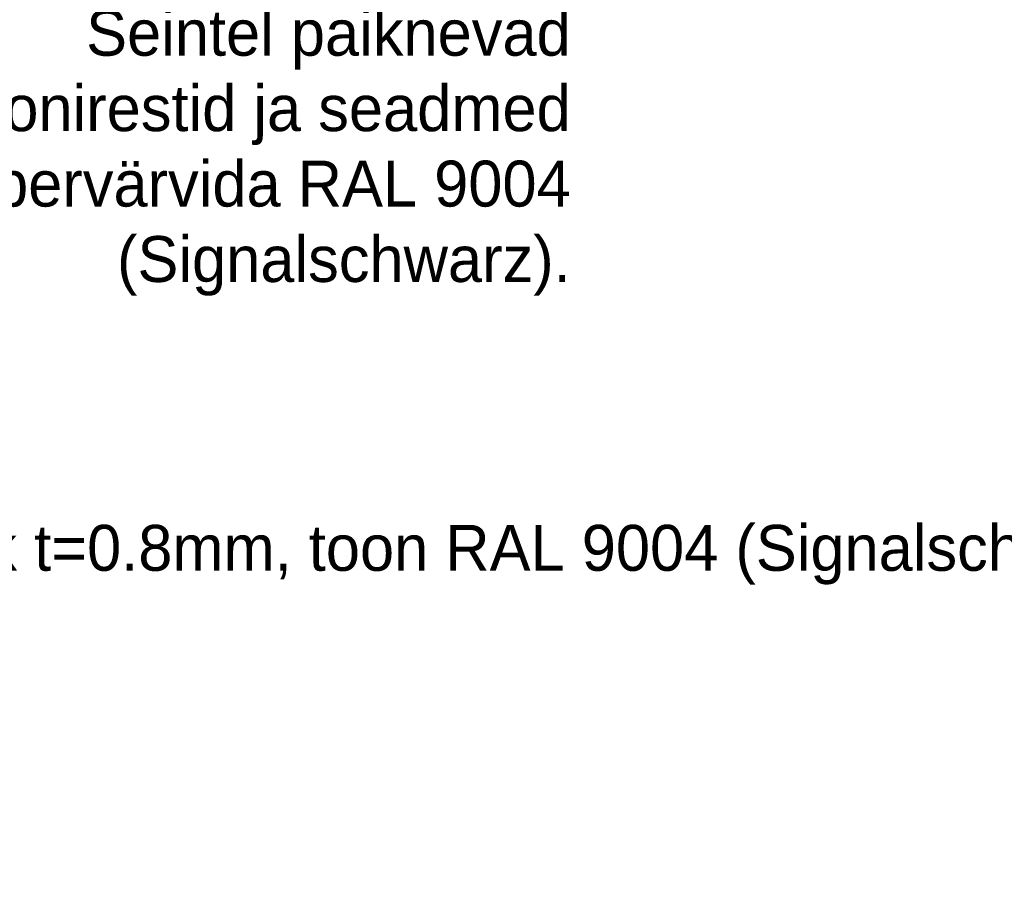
# Model space of a CAD drawing. Header units: millimetres. Extents: x 4132 to 65184, y -9092 to 15088.
# Tile 67 of 91: x 30824 to 35114, y 9524 to 13299. Entities that reach past the tile are written whole.
import ezdxf

# ---------------------------------------------------------------- set-up
doc = ezdxf.new("R2010")
doc.units = ezdxf.units.MM
doc.header["$MEASUREMENT"] = 0
doc.layers.add('AR_tähis', color=7, linetype='Continuous')
doc.styles.add('GENERATED_STYLE_1', font='txt')
doc.dimstyles.new('GENERATED_STYLE__1', dxfattribs={"dimtxt": 0.18, "dimasz": 91.2, "dimexe": 0.18, "dimexo": 0.0625, "dimgap": 0.09, "dimtad": 0, "dimtih": 1, "dimtoh": 1, "dimdec": 4, "dimzin": 0, "dimdsep": 46, "dimcen": 0.09, "dimadec": 0, "dimazin": 0, "dimtfac": 1, "dimtdec": 4, "dimtmove": 0, "dimatfit": 3, "dimldrblk": 'ARROWHEAD_11', "dimfxl": 0, "dimtolj": 1, "dimtzin": 0, "dimarcsym": 0})

# ---------------------------------------------------------------- blocks, each defined once
blk = doc.blocks.new('ARROWHEAD_11')
at = {"color": 0, "linetype": 'Continuous', "lineweight": 0}
blk.add_line((0, 0), (-1, 0), dxfattribs=at)
at = {"color": 0, "linetype": 'Continuous', "lineweight": 0, "const_width": 0.25, "flags": 128}
blk.add_lwpolyline([(-0.125, 0, 1), (0.125, 0, 1)], format="xyb", close=True, dxfattribs=at)

msp = doc.modelspace()

# ---------------------------------------------------------------- texts
at = {"layer": 'AR_tähis', "color": 174, "linetype": 'Continuous', "lineweight": 18, "insert": (33224.4, 12096.3), "char_height": 200, "width": 4267.568, "attachment_point": 9, "line_spacing_factor": 0.985458, "style": 'GENERATED_STYLE_1'}
msp.add_mtext('{\\A1;Seintel paiknevad ventilatsioonirestid ja }{\\A1;seadmed pulbervärvida RAL 9004 }{\\A1;(Signalschwarz).}', dxfattribs=at)
at = {"layer": 'AR_tähis', "color": 174, "linetype": 'Continuous', "lineweight": 18, "insert": (35844.2, 10838.2), "char_height": 200, "attachment_point": 9, "style": 'GENERATED_STYLE_1'}
msp.add_mtext('{\\A1;Parapetiplekk t=0.8mm, toon RAL 9004 (Signalschwarz)}', dxfattribs=at)

# ---------------------------------------------------------------- leaders
at = {"layer": 'AR_tähis', "color": 174, "linetype": 'Continuous', "lineweight": 18, "annotation_type": 0, "has_hookline": 1, "hookline_direction": 0}
for points, text_width in [([(28153.1, 5784.1), (28153.1, 12096.3), (28956.7, 12096.3)], 3980.8), ([(29691.8, 9220), (29691.8, 10838.2), (30173.8, 10838.2)], 5670.3)]:
    msp.add_leader(points, dimstyle='GENERATED_STYLE__1', dxfattribs=dict(at, text_width=text_width))

doc.saveas('drawing.dxf')
